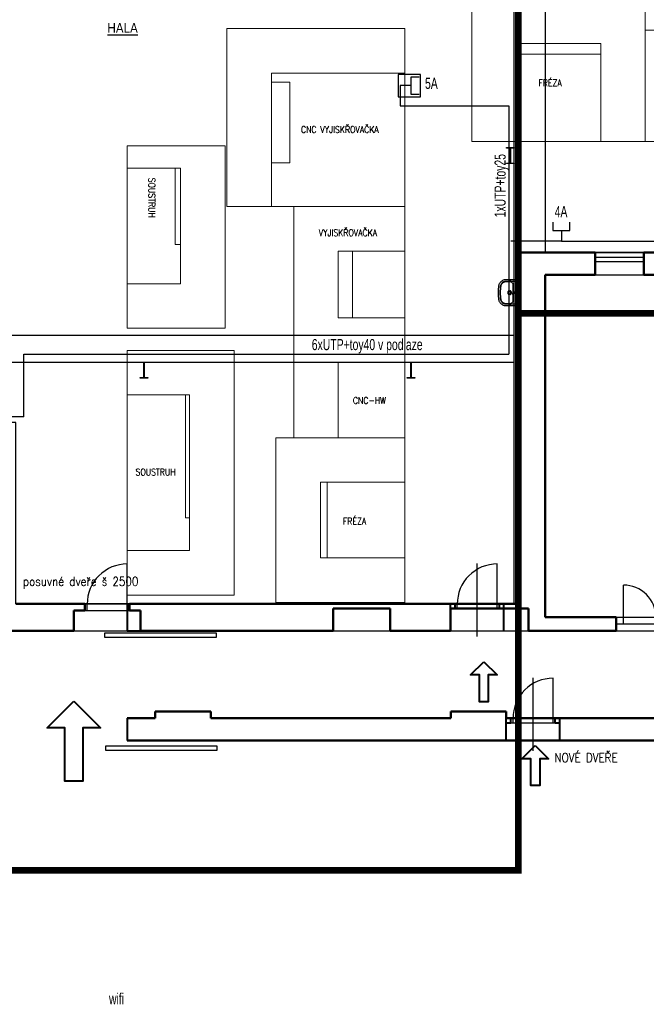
# Model space of a CAD drawing. Header units: millimetres. Extents: x -29135 to 388014, y -22277 to 596511.
# Tile 4 of 12: x 311354 to 325433, y -16668 to 5469. Entities that reach past the tile are written whole.
import ezdxf
from ezdxf.lldxf.tags import DXFTag

# ---------------------------------------------------------------- set-up
doc = ezdxf.new("R2010")
doc.units = ezdxf.units.MM
for name, color, linetype in [('_SK popis', 3, 'Continuous'), ('_strukturka', 3, 'Continuous'), ('IN_BLOKY_ZT', 8, 'Continuous'), ('IN_C_CERCHOVANA', 7, 'DIVIDE'), ('IN_C_TENKA', 7, 'Continuous'), ('IN_HELP', 6, 'Continuous'), ('IN_LEGENDA_M', 3, 'Continuous'), ('IN_NS_CERCHOVAMA', 8, 'DIVIDE'), ('IN_NS_VYPLNE OTVORU', 7, 'Continuous'), ('IN_TEXT', 7, 'Continuous'), ('IN_VYPLNE OTVORU', 7, 'Continuous')]:
    doc.layers.add(name, color=color, linetype=linetype)
for name, color, linetype, lineweight in [('IN_C_TLUSTA', 7, 'Continuous', 50), ('IN_NS_TLUSTA', 7, 'Continuous', 40), ('IN_SLOUPY', 7, 'Continuous', 30)]:
    doc.layers.add(name, color=color, linetype=linetype, lineweight=lineweight)
doc.styles.add('ROMAND', font='romand.shx', dxfattribs={"width": 0.85})
doc.styles.add('ROMANS', font='ic-romans.shx', dxfattribs={"width": 0.8})
tags = doc.linetypes.add('DASHED', pattern=[4.5, 3, -1.5]).pattern_tags.tags
tags[6:7] = [DXFTag(74, 4), DXFTag(75, 0), DXFTag(340, '0'), DXFTag(46, 0.0), DXFTag(50, 0.0), DXFTag(44, 0.0), DXFTag(45, 0.0)]
tags[4:5] = [DXFTag(74, 4), DXFTag(75, 0), DXFTag(340, '0'), DXFTag(46, 0.0), DXFTag(50, 0.0), DXFTag(44, 0.0), DXFTag(45, 0.0)]
tags = doc.linetypes.add('DIVIDE', pattern=[8, 3, -1.5, 0.25, -1.5, 0.25, -1.5]).pattern_tags.tags
tags[14:15] = [DXFTag(74, 4), DXFTag(75, 0), DXFTag(340, '0'), DXFTag(46, 0.0), DXFTag(50, 0.0), DXFTag(44, 0.0), DXFTag(45, 0.0)]
tags[12:13] = [DXFTag(74, 4), DXFTag(75, 0), DXFTag(340, '0'), DXFTag(46, 0.0), DXFTag(50, 0.0), DXFTag(44, 0.0), DXFTag(45, 0.0)]
tags[10:11] = [DXFTag(74, 4), DXFTag(75, 0), DXFTag(340, '0'), DXFTag(46, 0.0), DXFTag(50, 0.0), DXFTag(44, 0.0), DXFTag(45, 0.0)]
tags[8:9] = [DXFTag(74, 4), DXFTag(75, 0), DXFTag(340, '0'), DXFTag(46, 0.0), DXFTag(50, 0.0), DXFTag(44, 0.0), DXFTag(45, 0.0)]
tags[6:7] = [DXFTag(74, 4), DXFTag(75, 0), DXFTag(340, '0'), DXFTag(46, 0.0), DXFTag(50, 0.0), DXFTag(44, 0.0), DXFTag(45, 0.0)]
tags[4:5] = [DXFTag(74, 4), DXFTag(75, 0), DXFTag(340, '0'), DXFTag(46, 0.0), DXFTag(50, 0.0), DXFTag(44, 0.0), DXFTag(45, 0.0)]
tags = doc.linetypes.add('TEČKOVANÁ', pattern=[6.35, 0, -6.35]).pattern_tags.tags
tags[6:7] = [DXFTag(74, 4), DXFTag(75, 0), DXFTag(340, '0'), DXFTag(46, 0.0), DXFTag(50, 0.0), DXFTag(44, 0.0), DXFTag(45, 0.0)]
tags[4:5] = [DXFTag(74, 4), DXFTag(75, 0), DXFTag(340, '0'), DXFTag(46, 0.0), DXFTag(50, 0.0), DXFTag(44, 0.0), DXFTag(45, 0.0)]

# ---------------------------------------------------------------- blocks, each defined once
blk = doc.blocks.new('umyvadlo02')
at = {"transparency": 33554687}
for p, q in [((287, 0), (-287, 0)), ((-256, -24), (256, -24)), ((-256, -24), (-256, -155)), ((-245, -155), (-245, -155)), ((-164, -123), (-164, -123)), ((164, -123), (164, -123)), ((256, -155), (256, -24))]:
    blk.add_line(p, q, dxfattribs=at)
for points in [[(-300, 0), (-300, 0), (-300, -15), (-300, -24)], [(300, -24), (300, -15), (300, 0), (300, 0)]]:
    blk.add_lwpolyline(points, dxfattribs=at)
for centre, radius, start, end in [((-3172, 11), 2921, 356.0078, 356.4663), ((-45, -207), 214, 176.0078, 177.7144), ((-149, -202), 101, 174.2213, 177.654), ((-171, -200), 79.3, 158.2149, 174.2213), ((-183, -195), 66.2, 146.7828, 158.2149), ((-1, -198), 43.2, 167.4337, 179.9662), ((-21, 8455), 8579, 269.8764, 270.1385), ((19, -7830), 7706, 89.8467, 90.1385), ((1, -198), 43.2, 0.0218, 12.5783), ((178, -198), 72, 22.2487, 32.7535), ((175, -199), 75, 5.3151, 22.2487), ((112, -205), 138, 2.8096, 5.3151), ((2439, -37), 2186, 183.4566, 184.0693), ((63, -206), 196, 2.2085, 4.0693)]:
    blk.add_arc(centre, radius, start, end, dxfattribs=at)
for points in [[(-287, 0), (-291, 0), (-294, 0), (-301, 0), (-300, 0), (-300, 0)], [(300, 0), (300, 0), (301, 0), (294, 0), (291, 0), (287, 0)], [(-256, -155), (-256, -156), (-256, -157), (-256, -160), (-256, -163), (-256, -166), (-256, -168), (-257, -169)], [(257, -169), (257, -168), (256, -166), (256, -163), (256, -160), (256, -157), (256, -156), (256, -155)]]:
    blk.add_open_spline(points, degree=3, dxfattribs=at)
for points, knots in [([(-300, -24), (-300, -50), (-299, -104), (-298, -172), (-298, -221), (-297, -249), (-297, -264), (-297, -276), (-296, -283), (-296, -289), (-295, -305), (-288, -333), (-271, -366), (-250, -391), (-228, -410), (-203, -425), (-181, -433), (-163, -438), (-152, -440), (-142, -441), (-134, -442), (-121, -444), (-76, -448), (-34, -450), (0, -450)], [624.329372, 624.329372, 624.329372, 624.329372, 702.954481, 784.872453, 830.951627, 847.339519, 869.099473, 876.286618, 885.594721, 889.203185, 893.06913, 934.29152, 975.506743, 1003.663293, 1032.591568, 1061.523462, 1090.200355, 1103.007356, 1116.545068, 1124.93032, 1133.080278, 1141.824147, 1164.862029, 1267.315864, 1267.315864, 1267.315864, 1267.315864]), ([(-258, -198), (-259, -200), (-259, -204), (-259, -209), (-259, -216), (-259, -223), (-259, -235), (-259, -245), (-259, -256), (-259, -262), (-259, -269), (-259, -275), (-259, -282), (-258, -288), (-257, -298), (-255, -310), (-249, -326), (-241, -342), (-229, -358), (-211, -374), (-191, -387), (-172, -394), (-161, -397), (-154, -399), (-147, -400), (-136, -401), (-113, -404), (-66, -408), (-26, -409), (0, -409)], [175.048841, 175.048841, 175.048841, 175.048841, 180.891155, 187.66553, 190.097243, 200.971297, 207.107662, 226.924402, 232.691241, 237.690518, 245.872119, 253.117634, 257.691167, 265.085682, 272.24233, 285.758915, 303.884333, 322.571574, 341.132044, 360.794246, 394.866598, 411.87741, 422.527365, 428.832371, 434.893076, 441.844009, 463.483086, 504.881463, 582.882709, 582.882709, 582.882709, 582.882709]), ([(-250, -198), (-250, -200), (-250, -203), (-250, -208), (-250, -216), (-250, -225), (-250, -235), (-250, -244), (-250, -257), (-250, -269), (-250, -280), (-250, -288), (-249, -296), (-247, -308), (-242, -323), (-233, -338), (-222, -352), (-206, -368), (-189, -379), (-174, -385), (-166, -387), (-159, -389), (-152, -391), (-145, -392), (-138, -393), (-128, -394), (-108, -396), (-65, -399), (-26, -401), (0, -401)], [979.515725, 979.515725, 979.515725, 979.515725, 984.998793, 989.193783, 994.506217, 1008.836262, 1014.564091, 1025.67181, 1035.775102, 1052.873813, 1062.576161, 1068.957794, 1075.078432, 1087.407323, 1104.896786, 1122.232394, 1140.496235, 1158.413781, 1190.38659, 1200.50569, 1206.374096, 1216.605643, 1222.213255, 1228.037047, 1234.961214, 1245.092548, 1256.793198, 1296.845648, 1374.248337, 1374.248337, 1374.248337, 1374.248337]), ([(-164, -123), (-166, -123), (-172, -124), (-180, -124), (-189, -126), (-199, -128), (-208, -132), (-216, -137), (-225, -143), (-232, -151), (-236, -156), (-238, -159)], [850.913163, 850.913163, 850.913163, 850.913163, 858.963388, 866.231581, 877.085686, 886.260054, 895.260314, 905.875022, 916.564351, 927.072225, 937.310546, 937.310546, 937.310546, 937.310546]), ([(-39, -124), (-52, -124), (-68, -124), (-94, -123), (-113, -123), (-133, -123), (-146, -123), (-156, -123), (-161, -123), (-164, -123)], [726.376125, 726.376125, 726.376125, 726.376125, 763.622224, 776.430836, 804.676477, 819.055623, 835.490807, 843.719456, 850.904433, 850.904433, 850.904433, 850.904433]), ([(0, -242), (-6, -242), (-14, -240), (-25, -235), (-34, -227), (-40, -218), (-43, -207), (-44, -201), (-44, -198)], [-68.665418, -68.665418, -68.665418, -68.665418, -51.296816, -42.590342, -34.181869, -16.861064, -8.510528, 0, 0, 0, 0]), ([(-43, -189), (-42, -184), (-38, -175), (-28, -164), (-17, -158), (-7, -155), (-2, -155), (0, -155)], [9.459226, 9.459226, 9.459226, 9.459226, 24.117237, 38.862114, 53.669389, 61.303478, 68.668558, 68.668558, 68.668558, 68.668558]), ([(-29, -198), (-29, -196), (-28, -193), (-27, -187), (-24, -182), (-20, -178), (-16, -175), (-9, -171), (-4, -170), (0, -170)], [44.736035, 44.736035, 44.736035, 44.736035, 50.403646, 55.91951, 61.571197, 67.020032, 72.442686, 78.078755, 89.405769, 89.405769, 89.405769, 89.405769]), ([(0, -227), (-2, -227), (-6, -226), (-11, -225), (-16, -222), (-20, -218), (-24, -214), (-27, -208), (-29, -202), (-29, -198)], [0, 0, 0, 0, 5.771404, 11.358994, 16.760694, 22.424371, 27.849839, 33.48032, 44.736035, 44.736035, 44.736035, 44.736035]), ([(0, -80), (-3, -80), (-8, -79), (-15, -75), (-19, -68), (-21, -60), (-19, -52), (-15, -45), (-8, -41), (-3, -40), (0, -40)], [0, 0, 0, 0, 8.041153, 16.003729, 24.145465, 32.059, 40.064065, 48.100306, 56.065262, 64.20975, 64.20975, 64.20975, 64.20975]), ([(0, -450), (34, -450), (76, -448), (121, -444), (134, -442), (142, -441), (152, -440), (163, -438), (181, -433), (203, -425), (228, -410), (250, -391), (271, -366), (288, -333), (295, -305), (296, -289), (296, -283), (297, -276), (297, -264), (297, -249), (298, -221), (298, -172), (299, -104), (300, -50), (300, -24)], [-642.986491, -642.986491, -642.986491, -642.986491, -540.532657, -517.494775, -508.750906, -500.600948, -492.215696, -478.677984, -465.870983, -437.194089, -408.262196, -379.333921, -351.177371, -309.962147, -268.739757, -264.873812, -261.265349, -251.957246, -244.770101, -223.010147, -206.622255, -160.54308, -78.625109, 0, 0, 0, 0]), ([(0, -40), (3, -40), (8, -41), (15, -45), (19, -52), (21, -60), (19, -68), (15, -75), (8, -79), (3, -80), (0, -80)], [64.20975, 64.20975, 64.20975, 64.20975, 72.354238, 80.319194, 88.355435, 96.3605, 104.274035, 112.415771, 120.378347, 128.4195, 128.4195, 128.4195, 128.4195]), ([(0, -155), (2, -155), (7, -155), (17, -158), (28, -164), (38, -175), (42, -184), (43, -189)], [68.668558, 68.668558, 68.668558, 68.668558, 76.033638, 83.667727, 98.475003, 113.219879, 127.877891, 127.877891, 127.877891, 127.877891]), ([(0, -170), (4, -170), (9, -171), (16, -175), (20, -178), (24, -182), (27, -187), (28, -193), (29, -196), (29, -198)], [89.405769, 89.405769, 89.405769, 89.405769, 100.732783, 106.368852, 111.791506, 117.240341, 122.892028, 128.407892, 134.075503, 134.075503, 134.075503, 134.075503]), ([(29, -198), (29, -202), (27, -208), (24, -214), (20, -218), (16, -222), (11, -225), (6, -226), (2, -227), (0, -227)], [134.075503, 134.075503, 134.075503, 134.075503, 145.331218, 150.961699, 156.387167, 162.050844, 167.452544, 173.040134, 178.811538, 178.811538, 178.811538, 178.811538]), ([(44, -198), (44, -201), (43, -207), (40, -218), (34, -227), (25, -235), (14, -240), (6, -242), (0, -242)], [137.337116, 137.337116, 137.337116, 137.337116, 145.847644, 154.19818, 171.518985, 179.927458, 188.633932, 206.002534, 206.002534, 206.002534, 206.002534]), ([(0, -401), (26, -401), (65, -399), (108, -396), (128, -394), (138, -393), (145, -392), (152, -391), (159, -389), (166, -387), (174, -385), (189, -379), (206, -368), (222, -352), (233, -338), (242, -323), (247, -308), (249, -296), (250, -288), (250, -280), (250, -269), (250, -257), (250, -244), (250, -235), (250, -225), (250, -216), (250, -208), (250, -203), (250, -200), (250, -198)], [0, 0, 0, 0, 77.402688, 117.455139, 129.155789, 139.287123, 146.21129, 152.035082, 157.642694, 167.874241, 173.742647, 183.861746, 215.834556, 233.752102, 252.015943, 269.351551, 286.841014, 299.169905, 305.290543, 311.672176, 321.374524, 338.473235, 348.576526, 359.684246, 365.412075, 379.74212, 385.054554, 389.249544, 394.732611, 394.732611, 394.732611, 394.732611]), ([(0, -409), (26, -409), (66, -408), (113, -404), (136, -401), (147, -400), (154, -399), (161, -397), (172, -394), (191, -387), (211, -374), (229, -358), (241, -342), (249, -326), (255, -310), (257, -298), (258, -288), (259, -282), (259, -275), (259, -269), (259, -262), (259, -256), (259, -245), (259, -235), (259, -223), (259, -216), (259, -209), (259, -204), (259, -200), (258, -198)], [582.882709, 582.882709, 582.882709, 582.882709, 660.883955, 702.282331, 723.921408, 730.872341, 736.933047, 743.238052, 753.888008, 770.898819, 804.971172, 824.633373, 843.193843, 861.881084, 880.006503, 893.523087, 900.679736, 908.07425, 912.647783, 919.893298, 928.074899, 933.074176, 938.841015, 958.657755, 964.79412, 975.668174, 978.099887, 984.874262, 990.716576, 990.716576, 990.716576, 990.716576]), ([(164, -123), (161, -123), (156, -123), (146, -123), (133, -123), (113, -123), (94, -123), (68, -124), (52, -124), (39, -124)], [523.343903, 523.343903, 523.343903, 523.343903, 530.528881, 538.757529, 555.192714, 569.57186, 597.8175, 610.626113, 647.872212, 647.872212, 647.872212, 647.872212]), ([(238, -159), (236, -156), (232, -151), (225, -143), (216, -137), (208, -132), (199, -128), (189, -126), (180, -124), (172, -124), (166, -123), (164, -123)], [436.937791, 436.937791, 436.937791, 436.937791, 447.176112, 457.683986, 468.373315, 478.988023, 487.988283, 497.162651, 508.016755, 515.284948, 523.335174, 523.335174, 523.335174, 523.335174])]:
    blk.add_open_spline(points, degree=3, knots=knots, dxfattribs=at)
blk = doc.blocks.new('SK1_stěna')
for p, q in [((241, 0), (0, 0)), ((429, 192), (241, 192)), ((241, 192), (241, -192)), ((241, -192), (429, -192))]:
    blk.add_line(p, q)

msp = doc.modelspace()

# ---------------------------------------------------------------- linework, layer by layer
at = {"linetype": 'TEČKOVANÁ', "lineweight": 13, "ltscale": 20, "transparency": 33554687}
for p, q in [((321510.47581, 5932.43601), (321510.47581, 2732.43525)), ((325410.47579, 5932.43601), (325410.47579, 2732.43525)), ((330910.47629, 5232.43514), (325410.47581, 5232.43514)), ((325410.47581, 5232.43514), (325410.47581, 2732.43514)), ((321510.47581, 2732.43525), (322510.47581, 2732.43525)), ((324410.47579, 2732.43525), (325410.47579, 2732.43525)), ((325410.47581, 2732.43514), (325910.47581, 2732.43514)), ((313770.47666, 2632.43505), (315970.47647, 2632.43505)), ((313770.47666, 2132.43505), (313770.47666, 2632.43505)), ((315970.47647, 2632.43505), (315970.47647, -1467.56486)), ((313770.47666, -1467.56486), (313770.47666, -467.56486)), ((315970.47647, -1467.56486), (313770.47666, -1467.56486)), ((316170.47723, -1967.56486), (313770.47666, -1967.56486)), ((313770.47666, -1967.56486), (313770.47666, -2967.56486)), ((316170.47723, -7467.56486), (316170.47723, -1967.56486)), ((313770.47666, -6467.56486), (313770.47666, -7467.56486)), ((313770.47666, -7467.56486), (316170.47723, -7467.56486))]:
    msp.add_line(p, q, dxfattribs=at)
at = {"color": 7, "linetype": 'TEČKOVANÁ', "lineweight": 13, "ltscale": 20, "transparency": 33554687}
for p, q in [((316010.47654, 5267.69638), (316010.47654, 1267.69638)), ((320010.47666, 5267.69638), (316010.47654, 5267.69638)), ((320010.47666, 4267.69638), (320010.47666, 5267.69638)), ((316010.47654, 1267.69638), (317010.47666, 1267.69638)), ((317010.47666, 1267.69638), (320010.47666, 1267.69638)), ((317510.47666, -2232.30267), (317510.47666, 1267.69638)), ((318510.47664, -2232.30267), (317510.47666, -2232.30267)), ((317510.47666, -3932.30343), (317510.47666, -2232.30267)), ((317110.47669, -7632.30324), (317110.47669, -3932.30343)), ((317110.47669, -3932.30343), (318510.47664, -3932.30343)), ((320010.47666, -7632.30324), (317110.47669, -7632.30324))]:
    msp.add_line(p, q, dxfattribs=at)
at = {"linetype": 'Continuous', "lineweight": 15, "transparency": 33554687}
for p, q in [((322510.47581, 4932.43601), (324410.47579, 4932.43601)), ((322510.47581, 4696.27382), (322510.47581, 4932.43601)), ((324410.47579, 4932.43601), (324410.47579, 4696.27382)), ((322510.47581, 4696.27382), (322510.47581, 2732.43525)), ((322510.47581, 4696.27382), (324410.47579, 4696.27382)), ((324410.47579, 2732.43525), (324410.47579, 4696.27382)), ((322510.47581, 2732.43525), (324410.47579, 2732.43525)), ((313770.47666, 2132.43505), (313770.47666, -467.56486)), ((314846.68955, 2132.43505), (313770.47666, 2132.43505)), ((314846.68955, 2132.43505), (314846.68955, 418.19879)), ((314846.68955, 418.19879), (314970.47647, 418.19879)), ((314970.47647, -467.56486), (314970.47647, 418.19879)), ((313770.47666, -467.56486), (314970.47647, -467.56486)), ((313770.47666, -2967.56486), (313770.47666, -6467.56486)), ((315170.47724, -2967.56486), (313770.47666, -2967.56486)), ((315078.23881, -2967.56486), (315078.23881, -5727.68716)), ((315170.47724, -2967.56486), (315170.47724, -5727.68716)), ((315078.23881, -5727.68716), (315170.47724, -5727.68716)), ((315170.47724, -6467.56486), (315170.47724, -5727.68716)), ((313770.47666, -6467.56486), (315170.47724, -6467.56486))]:
    msp.add_line(p, q, dxfattribs=at)
at = {"color": 7, "linetype": 'Continuous', "lineweight": 15, "transparency": 33554687}
for p, q in [((317010.47666, 4267.69638), (317010.47666, 4065.01389)), ((320010.47666, 4267.69638), (317010.47666, 4267.69638)), ((320010.47666, 1267.69638), (320010.47666, 4267.69638)), ((317426.24118, 4065.01389), (317010.47666, 4065.01389)), ((317010.47666, 2247.23053), (317010.47666, 4065.01389)), ((317426.24118, 2247.23053), (317426.24118, 4065.01389)), ((317010.47666, 2247.23053), (317010.47666, 1267.69638)), ((317010.47666, 2247.23053), (317426.24118, 2247.23053)), ((320010.47666, 1267.69638), (320010.47666, 267.69733)), ((318510.47664, -1232.30267), (318510.47664, 267.69733)), ((318510.47664, 267.69733), (318833.86053, 267.69733)), ((320010.47666, 267.69733), (318833.86053, 267.69733)), ((318833.86053, -1232.30267), (318833.86053, 267.69733)), ((320010.47666, -1232.30267), (320010.47666, 267.69733)), ((318510.47664, -1232.30267), (318833.86053, -1232.30267)), ((318833.86053, -1232.30267), (320010.47666, -1232.30267)), ((320010.47666, -1232.30267), (320010.47666, -2232.30267)), ((318510.47664, -2232.30267), (318510.47664, -3932.30343)), ((320010.47666, -2232.30267), (318510.47664, -2232.30267)), ((320010.47666, -3932.30343), (320010.47666, -2232.30267)), ((318510.47664, -3932.30343), (320010.47666, -3932.30343)), ((320010.47666, -3932.30343), (320010.47666, -4932.30343)), ((318110.47666, -6632.30324), (318110.47666, -4932.30343)), ((318110.47666, -4932.30343), (318263.81884, -4932.30343)), ((320010.47666, -4932.30343), (318263.81884, -4932.30343)), ((318263.81884, -6632.30324), (318263.81884, -4932.30343)), ((320010.47666, -6632.30324), (320010.47666, -4932.30343)), ((318110.47666, -6632.30324), (318263.81884, -6632.30324)), ((318263.81884, -6632.30324), (320010.47666, -6632.30324)), ((320010.47666, -6632.30324), (320010.47666, -7632.30324))]:
    msp.add_line(p, q, dxfattribs=at)
at = {"color": 7, "linetype": 'Continuous', "lineweight": 15}
for p, q in [((314846.68955, 2132.43505), (314970.47647, 2132.43505)), ((314970.47647, 2132.43505), (314970.47647, 418.19879))]:
    msp.add_line(p, q, dxfattribs=at)
at = {"layer": '_strukturka'}
for p, q in [((319900.98041, 3985.90036), (319900.98041, 3534.92034)), ((319900.98041, 3534.92034), (322342.61755, 3534.92034)), ((322342.61755, 3534.92034), (322342.61755, -2054.26658)), ((323524.49518, 487.79447), (322390.94485, 487.79447)), ((323524.49518, 487.79447), (347252.03397, 487.79447)), ((311449.25246, -3457.94969), (311449.25246, -2054.26658)), ((311449.25246, -2054.26658), (322342.61755, -2054.26658)), ((311449.25246, -3457.94969), (296309.83436, -3457.94969))]:
    msp.add_line(p, q, dxfattribs=at)
at = {"layer": '_strukturka', "linetype": 'DASHED', "ltscale": 0.5}
msp.add_lwpolyline([(319860.98041, 3735.90036), (320360.98041, 3735.90036), (320360.98041, 4235.90036), (319860.98041, 4235.90036)], close=True, dxfattribs=at)
at = {"layer": 'IN_C_CERCHOVANA', "ltscale": 50, "transparency": 33554687}
for p, q in [((312570.47725, -8267.56486), (314070.49302, -8267.56486)), ((318400.47666, -8267.56486), (319675.47666, -8267.56486)), ((321035.47666, -8267.56486), (322785.47666, -8267.56486)), ((324755.47667, -8267.56486), (326540.47666, -8267.56486))]:
    msp.add_line(p, q, dxfattribs=at)
at = {"layer": 'IN_C_TENKA', "color": 8, "transparency": 33554687}
for p, q in [((323160.47666, 6932.43514), (323160.47666, 232.43514)), ((322560.47666, 6332.43514), (322560.47666, 232.43548))]:
    msp.add_line(p, q, dxfattribs=at)
at = {"layer": 'IN_C_TENKA', "transparency": 33554687}
for p, q in [((324280.47666, 232.43514), (325380.47666, 232.43514)), ((324280.47666, -267.56486), (325380.47666, -267.56486))]:
    msp.add_line(p, q, dxfattribs=at)
at = {"layer": 'IN_C_TLUSTA', "transparency": 33554687}
for p, q in [((322560.47666, 232.43548), (322560.47666, -7667.56486)), ((322560.47666, 232.43548), (324280.47666, 232.43514)), ((324280.47666, 232.43514), (324280.47666, -267.56486)), ((325380.47666, 232.43514), (325380.47666, -267.56486)), ((325380.47666, 232.43514), (328165.47666, 232.43514)), ((323160.47666, -267.56486), (323160.47666, -7967.56486)), ((323160.47666, -267.56486), (324280.47666, -267.56486)), ((325380.47666, -267.56486), (328165.47666, -267.56486)), ((311270.47666, -7667.56486), (312820.47169, -7667.56486)), ((312820.47308, -7817.54095), (312820.47169, -7667.56486)), ((313820.47308, -7817.53168), (313820.47169, -7667.56486)), ((313820.47169, -7667.56486), (322560.47666, -7667.56486)), ((312820.47308, -7817.54095), (312570.47666, -7817.48793)), ((312570.47666, -7817.48793), (312570.47666, -8267.56486)), ((313820.47308, -7817.53168), (314070.47666, -7817.47403)), ((314070.47666, -7817.47403), (314070.47666, -8267.56486)), ((318400.47666, -7767.58357), (319675.47666, -7767.57176)), ((318400.47666, -8267.56486), (318400.47666, -7767.58357)), ((319675.47666, -8267.56486), (319675.47666, -7767.57176)), ((321035.47666, -7767.58423), (322785.47666, -7767.56801)), ((321035.47666, -8267.56486), (321035.47666, -7767.58423)), ((322785.47666, -8267.56486), (322785.47666, -7767.56801)), ((323160.47666, -7967.56486), (324755.47666, -7967.56486)), ((324755.47666, -8267.56486), (324755.47666, -7967.56486)), ((310820.47666, -8267.56486), (312570.47666, -8267.56486)), ((314070.47666, -8267.56486), (318400.47666, -8267.56486)), ((319675.47666, -8267.56486), (321035.47666, -8267.56486)), ((324755.47666, -8267.56486), (322785.47666, -8267.56486)), ((314400.47666, -10087.56486), (315650.47666, -10087.56486)), ((314400.47666, -10087.56486), (314400.47666, -10237.56486)), ((315650.47666, -10087.56486), (315650.47666, -10237.56486)), ((321037.99493, -10087.56486), (322287.99493, -10087.56486)), ((321037.99493, -10087.56486), (321037.99493, -10237.56486)), ((322287.99493, -10087.56486), (322287.99493, -10237.56486)), ((314400.47666, -10237.56486), (313770.47666, -10237.56486)), ((321037.99493, -10237.56486), (315650.47666, -10237.56486)), ((328950.47666, -10237.56486), (322287.99493, -10237.56486)), ((328950.47666, -10737.56486), (313770.47666, -10737.56486))]:
    msp.add_line(p, q, dxfattribs=at)
at = {"layer": 'IN_HELP', "color": 9, "transparency": 33554687, "const_width": 150}
for points in [[(322560.47666, 16694.78997), (292131.47798, 16694.78997), (292131.47798, -13657.36795), (322560.47666, -13657.36795)], [(322560.47666, 16694.78997), (360281.56415, 16694.78997), (360281.56415, -1134.40668), (322560.47666, -1134.40668)]]:
    msp.add_lwpolyline(points, close=True, dxfattribs=at)
at = {"layer": 'IN_HELP', "color": 7, "lineweight": 30, "transparency": 33554687}
for points in [[(322560.47666, 11602.43514), (322560.47666, -7667.56486), (311270.47666, -7667.56486), (311270.47666, -3587.56486), (295910.47666, -3587.56486), (295910.47666, -3587.56486), (295910.47666, 11602.43514), (322560.47666, 11602.43514)], [(322560.47666, 11602.43514), (355760.47666, 11602.43514), (355760.47666, 2502.43514), (354410.47666, 2502.43514), (354410.47666, 2402.43514), (348810.47666, 2402.43514), (348810.47666, 2502.43514), (347460.47666, 2502.43514), (347460.47666, 1002.43514), (347560.47666, 1002.43514), (347560.47666, 232.43514), (322560.47666, 232.43514)]]:
    msp.add_lwpolyline(points, close=True, dxfattribs=at)
at = {"layer": 'IN_NS_CERCHOVAMA', "ltscale": 100, "transparency": 33554687}
for p, q in [((322460.47666, -7667.56486), (322460.47666, 11502.43514)), ((322560.47666, -7667.56486), (322560.47666, 11502.43514))]:
    msp.add_line(p, q, dxfattribs=at)
at = {"layer": 'IN_NS_CERCHOVAMA', "ltscale": 250, "transparency": 33554687}
for p, q in [((296060.47666, -1627.56486), (322460.47666, -1627.56486)), ((296060.47666, -2227.56486), (322460.47666, -2227.56486))]:
    msp.add_line(p, q, dxfattribs=at)
at = {"layer": 'IN_NS_TLUSTA', "transparency": 33554687}
for p, q in [((313770.47169, -7667.53215), (313820.47169, -7667.53168)), ((313770.47666, -7667.56486), (313770.47666, -8267.56486)), ((321035.47666, -8267.56486), (321035.47666, -7667.56486)), ((321035.47666, -7667.56486), (321135.47666, -7667.56486)), ((321135.47666, -7767.56486), (321135.47666, -7667.56486)), ((322135.47666, -7667.56486), (322235.47666, -7667.56486)), ((322135.47666, -7767.56486), (322135.47666, -7667.56486)), ((322235.47666, -8267.56486), (322235.47666, -7667.56486)), ((321035.47666, -7767.56486), (321135.47666, -7767.56486)), ((322135.47666, -7767.56486), (322235.47666, -7767.56486)), ((313770.47666, -8267.56486), (314070.47666, -8267.56486)), ((313770.47666, -10237.56486), (313770.47666, -10737.56486)), ((322287.99493, -10737.56486), (322287.99493, -10237.56486)), ((322287.99493, -10237.56486), (322387.99493, -10237.56486)), ((322287.99493, -10337.56486), (322387.99493, -10337.56486)), ((322387.99493, -10337.56486), (322387.99493, -10237.56486)), ((323387.99493, -10237.56486), (323487.99493, -10237.56486)), ((323387.99493, -10337.56486), (323387.99493, -10237.56486)), ((323387.99493, -10337.56486), (323487.99493, -10337.56486)), ((323487.99493, -10737.56486), (323487.99493, -10237.56486))]:
    msp.add_line(p, q, dxfattribs=at)
for points in [[(321783.13227, -8965.07002), (322083.13227, -9264.06193), (321883.13227, -9264.06193), (321883.13227, -9864.06193), (321683.13227, -9864.06193), (321683.13227, -9264.06193), (321483.13227, -9264.06193)], [(312570.47713, -9854.9588), (313170.47713, -10452.94261), (312770.47713, -10452.94261), (312770.47713, -11652.94261), (312370.47713, -11652.94261), (312370.47713, -10452.94261), (311970.47713, -10452.94261)], [(322938.26802, -10847.65363), (323238.26802, -11146.64553), (323038.26802, -11146.64553), (323038.26802, -11746.64553), (322838.26802, -11746.64553), (322838.26802, -11146.64553), (322638.26802, -11146.64553)]]:
    msp.add_lwpolyline(points, close=True, dxfattribs=at)
at = {"layer": 'IN_NS_VYPLNE OTVORU', "transparency": 33554687}
for p, q in [((321135.47666, -7667.56486), (322135.47666, -7667.56486)), ((321185.47666, -7767.56486), (321185.47666, -7667.56486)), ((322085.47666, -7767.56486), (322085.47666, -7667.56486)), ((321135.47666, -7767.56486), (322135.47666, -7767.56486)), ((322387.99493, -10237.56486), (323387.99493, -10237.56486)), ((322387.99493, -10337.56486), (323387.99493, -10337.56486)), ((322437.99493, -10337.56486), (322437.99493, -10237.56486)), ((323337.99493, -10337.56486), (323337.99493, -10237.56486))]:
    msp.add_line(p, q, dxfattribs=at)
for points in [[(322085.47666, -7667.56486), (322085.47666, -6767.56486, 0.4142135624), (321185.47666, -7667.56486)], [(323337.99493, -10237.56486), (323337.99493, -9337.56486, 0.4142135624), (322437.99493, -10237.56486)]]:
    msp.add_lwpolyline(points, format="xyb", dxfattribs=at)
for points in [[(313270.47666, -8317.56486), (315770.47666, -8317.56486), (315770.47666, -8417.56486), (313270.47666, -8417.56486)], [(313286.7307, -10860.14381), (315786.7307, -10860.14381), (315786.7307, -10960.14381), (313286.7307, -10960.14381)]]:
    msp.add_lwpolyline(points, close=True, dxfattribs=at)
at = {"layer": 'IN_SLOUPY', "transparency": 33554687}
for points in [[(322371.47666, 2263.13514), (322371.47666, 2561.73514, 0.4142135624), (322353.47666, 2579.73514), (322290.47666, 2579.73514), (322290.47666, 2592.43514), (322460.47666, 2592.43514), (322460.47666, 2579.73514), (322397.47666, 2579.73514, 0.4142135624), (322379.47666, 2561.73514), (322379.47666, 2263.13514, 0.4142135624), (322397.47666, 2245.13514), (322460.47666, 2245.13514), (322460.47666, 2232.43514), (322290.47666, 2232.43514), (322290.47666, 2245.13514), (322353.47666, 2245.13514, 0.4142135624), (322371.47666, 2263.13514)], [(314141.47666, -2556.86486), (314141.47666, -2258.26486, 0.4142135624), (314123.47666, -2240.26486), (314060.47666, -2240.26486), (314060.47666, -2227.56486), (314230.47666, -2227.56486), (314230.47666, -2240.26486), (314167.47666, -2240.26486, 0.4142135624), (314149.47666, -2258.26486), (314149.47666, -2556.86486, 0.4142135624), (314167.47666, -2574.86486), (314230.47666, -2574.86486), (314230.47666, -2587.56486), (314060.47666, -2587.56486), (314060.47666, -2574.86486), (314123.47666, -2574.86486, 0.4142135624), (314141.47666, -2556.86486)], [(320141.47666, -2556.86486), (320141.47666, -2258.26486, 0.4142135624), (320123.47666, -2240.26486), (320060.47666, -2240.26486), (320060.47666, -2227.56486), (320230.47666, -2227.56486), (320230.47666, -2240.26486), (320167.47666, -2240.26486, 0.4142135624), (320149.47666, -2258.26486), (320149.47666, -2556.86486, 0.4142135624), (320167.47666, -2574.86486), (320230.47666, -2574.86486), (320230.47666, -2587.56486), (320060.47666, -2587.56486), (320060.47666, -2574.86486), (320123.47666, -2574.86486, 0.4142135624), (320141.47666, -2556.86486)]]:
    msp.add_lwpolyline(points, format="xyb", close=True, dxfattribs=at)
at = {"layer": 'IN_TEXT', "linetype": 'ByBlock', "transparency": 33554687}
for p, q in [((321635.47666, -8400.03023), (321635.47666, -6759.27303)), ((322887.99493, -10970.03023), (322887.99493, -9329.27303))]:
    msp.add_line(p, q, dxfattribs=at)
at = {"layer": 'IN_VYPLNE OTVORU', "transparency": 33554687}
for p, q in [((324280.47666, 132.43514), (325380.47666, 132.43514)), ((324280.47666, 32.43514), (325380.47666, 32.43514)), ((312820.47169, -7667.56486), (313820.47169, -7667.56486)), ((312870.47308, -7817.54049), (312870.47169, -7667.54049)), ((313770.47308, -7817.53215), (313770.47169, -7667.54142)), ((312820.47308, -7817.54095), (313820.47308, -7817.53168)), ((324755.47666, -7967.56486), (326540.47666, -7967.56486)), ((324922.97666, -8117.56486), (324922.97666, -7967.56486)), ((324755.47666, -8117.56486), (326540.47666, -8117.56486))]:
    msp.add_line(p, q, dxfattribs=at)
at = {"layer": 'IN_VYPLNE OTVORU'}
for p, q in [((313770.47169, -7667.53215), (313770.47169, -6767.53215)), ((324922.97666, -7967.56486), (324922.97666, -7242.56486))]:
    msp.add_line(p, q, dxfattribs=at)
for centre, radius, start, end in [((313770.46579, -7667.52625), 899.9941, 89.999624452, 180.000906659), ((324922.97666, -7967.56486), 725, 359.999999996, 90.000000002)]:
    msp.add_arc(centre, radius, start, end, dxfattribs=at)

# ---------------------------------------------------------------- block references
at = {"layer": '_strukturka'}
msp.add_blockref('SK1_stěna', (319900.98041, 3985.90036), dxfattribs=at)
at = {"layer": '_strukturka', "rotation": 90}
msp.add_blockref('SK1_stěna', (323524.49518, 487.79447), dxfattribs=at)
at = {"layer": 'IN_BLOKY_ZT', "transparency": 33554687, "xscale": -1, "rotation": 270}
msp.add_blockref('umyvadlo02', (322560.47666, -668.44787), dxfattribs=at)

# ---------------------------------------------------------------- texts
at = {"color": 0, "style": 'ROMAND', "width": 0.85}
for s, p in [('CNC VYJISKŘOVAČKA', (317673.6976, 2922.45847)), ('VYJISKŘOVAČKA', (318074.08029, 604.50612)), ('CNC-HW', (318840.21492, -3166.77682)), ('FRÉZA', (318615.45202, -5881.5749))]:
    msp.add_text(s, height=150, dxfattribs=at).set_placement(p)
msp.add_text('SOUSTRUH', height=150, rotation=270, dxfattribs=at).set_placement((314248.46778, 1916.28198))
at = {"layer": '_SK popis', "style": 'ROMANS', "width": 0.7}
for s, p in [('5A', (320461.14865, 3913.53544)), ('4A', (323374.49397, 1027.18321)), ('6xUTP+toy40 v podlaze', (317916.64288, -1960.17324))]:
    msp.add_text(s, height=250, dxfattribs=at).set_placement(p)
msp.add_text('1xUTP+toy25', height=250, rotation=90, dxfattribs=at).set_placement((322273.30117, 1024.53161))
at = {"layer": '_strukturka', "style": 'ROMANS', "width": 0.7}
msp.add_text('wifi', height=250, dxfattribs=at).set_placement((313360.90292, -16667.92517))
at = {"layer": 'IN_LEGENDA_M', "color": 7, "transparency": 33554687, "insert": (313325.33149, 5393.95617), "char_height": 220, "width": 1280.0758527, "attachment_point": 1, "style": 'ROMAND'}
msp.add_mtext('{\\fArial|b0|i0|c238|p34;\\LHALA}', dxfattribs=at)
at = {"layer": 'IN_TEXT', "color": 0, "style": 'ROMAND', "width": 0.85}
for s, p in [('FRÉZA', (323010.13355, 3970.86973)), ('SOUSTRUH', (313956.36799, -4776.75026))]:
    msp.add_text(s, height=150, dxfattribs=at).set_placement(p)
at = {"layer": 'IN_TEXT', "transparency": 33554687, "char_height": 200, "width": 2497.377199, "attachment_point": 7, "style": 'ROMAND'}
for s, insert in [('{\\C0;posuvné dveře š 2500}', (311426.67379, -7326.76008)), ('{\\C0;NOVÉ DVEŘE}', (323368.98308, -11222.79673))]:
    msp.add_mtext(s, dxfattribs=dict(at, insert=insert))

doc.saveas('drawing.dxf')
